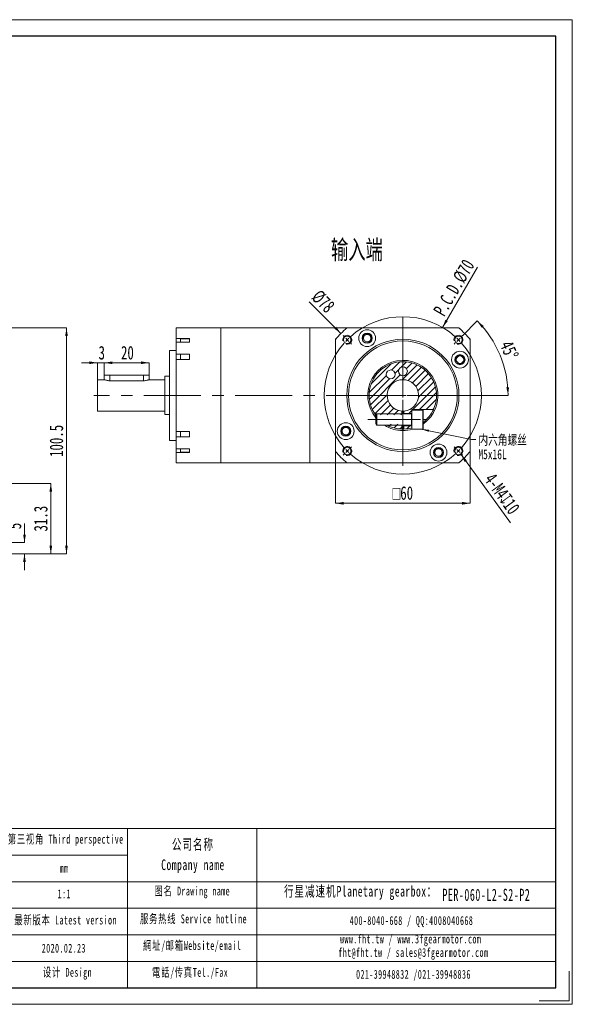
# Model space of a CAD drawing. Header units: millimetres. Extents: x -12 to 298, y 0 to 219.
# Tile 3 of 3: x 175 to 298, y 0 to 219. Entities that reach past the tile are written whole.
import ezdxf

# ---------------------------------------------------------------- set-up
doc = ezdxf.new("R2010")
doc.units = ezdxf.units.MM
doc.linetypes.add('CENTERX2', pattern=[20.32, 12.7, -2.54, 2.54, -2.54])
doc.linetypes.add('点画线', pattern=[18, 12, -2, 2, -2])
doc.layers.get('0').update_dxf_attribs({"lineweight": 18})
for name, color, linetype, lineweight in [('SLD-0', 7, 'Continuous', 18), ('中心线层', 1, '点画线', 18), ('剖面线层', 4, 'Continuous', 18), ('图框_外框线', 7, 'Continuous', 18), ('尺寸线层', 3, 'Continuous', 18)]:
    doc.layers.add(name, color=color, linetype=linetype, lineweight=lineweight)
doc.styles.add('SLDTEXTSTYLE0', font='txt', dxfattribs={"width": 0.7})
doc.styles.add('SLDTEXTSTYLE2', font='txt', dxfattribs={"width": 0.7})
doc.styles.add('标准', font='txt', dxfattribs={"width": 0.667})
doc.dimstyles.new('SLDDIMSTYLE3', dxfattribs={"dimtxt": 3, "dimasz": 1.8, "dimexe": 0, "dimexo": 0.0625, "dimgap": 0.75, "dimtad": 1, "dimlfac": 2, "dimrnd": 1e-09, "dimzin": 12, "dimdsep": 46, "dimtxsty": 'SLDTEXTSTYLE2', "dimcen": 0.09, "dimdle": 3.6, "dimadec": 0, "dimazin": 3, "dimtfac": 1, "dimtofl": 0, "dimtmove": 0, "dimatfit": 3, "dimfxl": 0, "dimfrac": 2, "dimtolj": 1, "dimarcsym": 0})
pattern_1 = [(45, (0, 0), (-0.7483547, 0.7483547), [])]

# ---------------------------------------------------------------- blocks, each defined once
blk = doc.blocks.new('*X14')
at = {"layer": '尺寸线层', "linetype": 'Continuous'}
for points in [[(185.43, 150.46), (185.13, 148.66), (185.73, 148.66)], [(185.43, 100.21), (185.13, 102.01), (185.73, 102.01)]]:
    blk.add_hatch(color=0, dxfattribs=at).paths.add_polyline_path(points, flags=0)
at = {"layer": '尺寸线层', "color": 0, "linetype": 'Continuous'}
for p, q in [((150.94, 150.46), (185.43, 150.46)), ((185.43, 100.21), (185.43, 150.46)), ((169.49, 100.21), (185.43, 100.21))]:
    blk.add_line(p, q, dxfattribs=at)
at = {"layer": '尺寸线层', "color": 0, "insert": (183.2, 125.34), "char_height": 3, "width": 13.8833, "attachment_point": 5, "rotation": 90, "style": 'SLDTEXTSTYLE2'}
blk.add_mtext('100.5', dxfattribs=at)
blk = doc.blocks.new('*X15')
at = {"layer": '尺寸线层', "linetype": 'Continuous'}
for points in [[(181.94, 115.86), (182.24, 114.06), (181.64, 114.06)], [(181.94, 100.21), (182.24, 102.01), (181.64, 102.01)]]:
    blk.add_hatch(color=0, dxfattribs=at).paths.add_polyline_path(points, flags=0)
at = {"layer": '尺寸线层', "color": 0, "linetype": 'Continuous'}
for p, q in [((157.99, 115.86), (181.94, 115.86)), ((181.94, 115.86), (181.94, 100.21)), ((169.49, 100.21), (181.94, 100.21))]:
    blk.add_line(p, q, dxfattribs=at)
at = {"layer": '尺寸线层', "color": 0, "insert": (179.72, 108.04), "char_height": 3, "width": 11.2233, "attachment_point": 5, "rotation": 90, "style": 'SLDTEXTSTYLE2'}
blk.add_mtext('31.3', dxfattribs=at)
blk = doc.blocks.new('*X16')
at = {"layer": '尺寸线层', "linetype": 'Continuous'}
for points in [[(176.08, 102.71), (176.38, 104.51), (175.78, 104.51)], [(176.08, 100.21), (176.38, 98.41), (175.78, 98.41)]]:
    blk.add_hatch(color=0, dxfattribs=at).paths.add_polyline_path(points, flags=0)
at = {"layer": '尺寸线层', "color": 0, "linetype": 'Continuous'}
for p, q in [((176.08, 106.98), (176.08, 102.71)), ((166.62, 102.71), (176.08, 102.71)), ((169.49, 100.21), (176.08, 100.21)), ((176.08, 100.21), (176.08, 96.61))]:
    blk.add_line(p, q, dxfattribs=at)
at = {"layer": '尺寸线层', "color": 0, "insert": (173.87, 106.41), "char_height": 3, "width": 6, "attachment_point": 5, "rotation": 90, "style": 'SLDTEXTSTYLE2'}
blk.add_mtext('5', dxfattribs=at)
blk = doc.blocks.new('*X25')
at = {"layer": '尺寸线层', "linetype": 'Continuous'}
blk.add_hatch(color=0, dxfattribs=at).paths.add_polyline_path([(269.16, 150.57), (269.81, 152.28), (270.33, 151.98)], flags=0)
at = {"layer": '尺寸线层', "color": 0, "linetype": 'Continuous'}
blk.add_line((276.99, 163.98), (269.16, 150.57), dxfattribs=at)
at = {"layer": '尺寸线层', "color": 0, "insert": (271.74, 159.4), "char_height": 3, "width": 26.4367, "attachment_point": 5, "rotation": 59.72, "style": 'SLDTEXTSTYLE2'}
blk.add_mtext('P.C.D.%%C70', dxfattribs=at)
blk = doc.blocks.new('*X26')
at = {"layer": '尺寸线层', "linetype": 'Continuous'}
blk.add_hatch(color=0, dxfattribs=at).paths.add_polyline_path([(246.55, 149.25), (245.49, 150.73), (245.06, 150.31)], flags=0)
at = {"layer": '尺寸线层', "color": 0, "linetype": 'Continuous'}
blk.add_line((239.51, 156.29), (246.55, 149.25), dxfattribs=at)
at = {"layer": '尺寸线层', "color": 0, "insert": (242.58, 156.36), "char_height": 3, "width": 8.4933, "attachment_point": 5, "rotation": 315, "style": 'SLDTEXTSTYLE2'}
blk.add_mtext('%%C78', dxfattribs=at)
blk = doc.blocks.new('*X27')
at = {"layer": '尺寸线层', "linetype": 'Continuous'}
for points in [[(276.9, 152.02), (277.9, 150.5), (278.35, 150.9)], [(283.76, 135.46), (283.39, 137.25), (283.99, 137.28)]]:
    blk.add_hatch(color=0, dxfattribs=at).paths.add_polyline_path(points, flags=0)
at = {"layer": '尺寸线层', "color": 0, "linetype": 'Continuous'}
for p, q in [((273.69, 148.82), (276.9, 152.02)), ((276.38, 135.46), (283.76, 135.46))]:
    blk.add_line(p, q, dxfattribs=at)
for start, end in [(22.5, 45), (0, 22.5)]:
    blk.add_arc((260.34, 135.46), 23.42, start, end, dxfattribs=at)
at = {"layer": '尺寸线层', "color": 0, "insert": (284.03, 145.52), "char_height": 3, "width": 7.9333, "attachment_point": 5, "rotation": 293.0044, "style": 'SLDTEXTSTYLE2'}
blk.add_mtext('45%%D', dxfattribs=at)
blk = doc.blocks.new('*X28')
at = {"layer": '尺寸线层', "linetype": 'Continuous'}
for points in [[(192.34, 142.72), (190.54, 142.42), (190.54, 143.02)], [(193.84, 142.72), (195.64, 142.42), (195.64, 143.02)]]:
    blk.add_hatch(color=0, dxfattribs=at).paths.add_polyline_path(points, flags=0)
at = {"layer": '尺寸线层', "color": 0, "linetype": 'Continuous'}
for p, q in [((197.44, 142.72), (188.74, 142.72)), ((192.34, 139.02), (192.34, 142.72)), ((193.84, 140.02), (193.84, 142.72))]:
    blk.add_line(p, q, dxfattribs=at)
at = {"layer": '尺寸线层', "color": 0, "insert": (193.29, 144.94), "char_height": 3, "width": 6, "attachment_point": 5, "style": 'SLDTEXTSTYLE2'}
blk.add_mtext('3', dxfattribs=at)
blk = doc.blocks.new('*X29')
at = {"layer": '尺寸线层', "linetype": 'Continuous'}
for points in [[(193.84, 142.72), (195.64, 143.02), (195.64, 142.42)], [(203.84, 142.72), (202.04, 143.02), (202.04, 142.42)]]:
    blk.add_hatch(color=0, dxfattribs=at).paths.add_polyline_path(points, flags=0)
at = {"layer": '尺寸线层', "color": 0, "linetype": 'Continuous'}
for p, q in [((193.84, 142.72), (203.84, 142.72)), ((193.84, 140.02), (193.84, 142.72)), ((203.84, 140.02), (203.84, 142.72))]:
    blk.add_line(p, q, dxfattribs=at)
at = {"layer": '尺寸线层', "color": 0, "insert": (199, 144.94), "char_height": 3, "width": 6, "attachment_point": 5, "style": 'SLDTEXTSTYLE2'}
blk.add_mtext('20', dxfattribs=at)
blk = doc.blocks.new('*X30')
at = {"layer": '尺寸线层', "linetype": 'Continuous'}
for points in [[(245.34, 111.46), (247.14, 111.76), (247.14, 111.16)], [(275.34, 111.46), (273.54, 111.76), (273.54, 111.16)]]:
    blk.add_hatch(color=0, dxfattribs=at).paths.add_polyline_path(points, flags=0)
at = {"layer": '尺寸线层', "color": 0, "linetype": 'Continuous'}
for p, q in [((245.34, 122.94), (245.34, 111.46)), ((275.34, 122.94), (275.34, 111.46)), ((245.34, 111.46), (275.34, 111.46))]:
    blk.add_line(p, q, dxfattribs=at)
at = {"layer": '尺寸线层', "color": 0, "insert": (260.34, 113.73), "char_height": 3, "width": 10.3075, "attachment_point": 5, "style": 'SLDTEXTSTYLE2'}
blk.add_mtext('{\\fgdt|b0|i0|c134|p2;o}60', dxfattribs=at)
blk = doc.blocks.new('SW_NOTE_4')
at = {"layer": 'SLD-0', "color": 0, "char_height": 2.2, "attachment_point": 1}
for s, insert, width, style in [('内六角螺丝', (0.57, 1.02), 20.9782, 'SLDTEXTSTYLE0'), ('M5x16L', (0.57, -2.18), 12.9531, 'SLDTEXTSTYLE2')]:
    blk.add_mtext(s, dxfattribs=dict(at, insert=insert, width=width, style=style))
blk = doc.blocks.new('*X32')
at = {"layer": 'SLD-0', "linetype": 'Continuous'}
blk.add_hatch(color=0, dxfattribs=at).paths.add_polyline_path([(-12.22, 2.31), (-10.41, 2.17), (-10.5, 1.72)], flags=0)
at = {"layer": 'SLD-0', "color": 0, "linetype": 'Continuous'}
for p, q in [((-12.22, 2.31), (-1, 0)), ((-1, 0), (0, 0))]:
    blk.add_line(p, q, dxfattribs=at)
at = {"layer": 'SLD-0', "color": 0}
blk.add_line((0, 0), (0, 0), dxfattribs=at)
blk = doc.blocks.new('SW_CENTERMARKSYMBOL_1')
at = {"layer": 'SLD-0', "color": 0}
for p, q in [((-0.71, 0.71), (-0.94, 0.94)), ((0, 0), (-0.35, 0.35)), ((0, 0), (0.35, -0.35)), ((12.37, -11.37), (12.37, 0.5)), ((24.75, 0), (24.4, -0.35)), ((24.75, 0), (25.1, 0.35)), ((25.46, 0.71), (25.69, 0.94)), ((0.71, -0.71), (0.94, -0.94)), ((24.04, -0.71), (23.81, -0.94)), ((11.37, -12.37), (-0.5, -12.37)), ((12.37, -12.37), (11.87, -12.37)), ((12.37, -12.37), (12.37, -11.87)), ((12.37, -12.37), (12.37, -12.87)), ((12.37, -12.37), (12.87, -12.37)), ((13.37, -12.37), (25.25, -12.37)), ((12.37, -13.37), (12.37, -25.25)), ((0.71, -24.04), (0.94, -23.81)), ((24.04, -24.04), (23.81, -23.81)), ((-0.71, -25.46), (-0.94, -25.69)), ((0, -24.75), (-0.35, -25.1)), ((0, -24.75), (0.35, -24.4)), ((24.75, -24.75), (24.4, -24.4)), ((24.75, -24.75), (25.1, -25.1)), ((25.46, -25.46), (25.69, -25.69))]:
    blk.add_line(p, q, dxfattribs=at)
for start, end in [(48.274, 131.726), (133.363, 135), (45, 46.637), (43.363, 45), (138.274, 221.726), (135, 136.637), (318.274, 41.726), (223.363, 225), (225, 226.637), (228.274, 311.726), (313.363, 315), (315, 316.637)]:
    blk.add_arc((12.37, -12.37), 17.5, start, end, dxfattribs=at)

msp = doc.modelspace()

# ---------------------------------------------------------------- hatches: boundary and pattern name
at = {"layer": '剖面线层', "linetype": 'Continuous', "lineweight": 0}
h = msp.add_hatch(dxfattribs=at)
h.set_pattern_fill('ANSI31', color=4, style=0, pattern_type=0)
h.set_pattern_definition(pattern_1)
edge = h.paths.add_edge_path(flags=0)
edge.add_line((262.3361, 131.4613), (262.3361, 132.3363))
edge.add_line((262.3361, 132.3363), (267.154, 132.3363))
edge.add_arc((260.3361, 135.4613), 7.5, 335.375682, 575.216434)
edge.add_line((254.2087, 131.1363), (260.0861, 131.1363))
edge.add_line((260.0861, 131.1363), (260.0861, 131.9703))
edge.add_arc((260.3361, 135.4613), 3.5, -85.903956, 265.903956, ccw=False)
edge.add_line((260.5861, 131.9703), (260.5861, 131.4613))
edge.add_line((260.5861, 131.4613), (262.3361, 131.4613))
edge = h.paths.add_edge_path(flags=0)
edge.add_arc((257.6486, 140.1162), 1, 0, 360)
edge = h.paths.add_edge_path(flags=0)
edge.add_arc((260.3361, 140.8363), 1, 0, 360)
h = msp.add_hatch(dxfattribs=at)
h.set_pattern_fill('ANSI31', color=4, style=0, pattern_type=0)
h.set_pattern_definition(pattern_1)
edge = h.paths.add_edge_path(flags=0)
edge.add_arc((260.3361, 135.4613), 7.5, 238.944352, 268.089787)
edge.add_line((260.0861, 127.9655), (260.0861, 129.0363))
edge.add_line((260.0861, 129.0363), (256.4671, 129.0363))
h = msp.add_hatch(dxfattribs=at)
h.set_pattern_fill('ANSI31', color=4, style=0, pattern_type=0)
h.set_pattern_definition(pattern_1)
edge = h.paths.add_edge_path(flags=0)
edge.add_arc((260.3361, 135.4613), 7.5, 271.910213, 285.46601)
edge.add_line((262.3361, 128.2329), (262.3361, 128.7113))
edge.add_line((262.3361, 128.7113), (260.5861, 128.7113))
edge.add_line((260.5861, 128.7113), (260.5861, 127.9655))
at = {"layer": '尺寸线层', "linetype": 'Continuous'}
msp.add_hatch(color=256, dxfattribs=at).paths.add_polyline_path([(273.2984, 122.2781), (274.1141, 120.6457), (274.5994, 120.9985)], flags=0)

# ---------------------------------------------------------------- linework, layer by layer
at = {"color": 7, "linetype": 'Continuous', "lineweight": 15}
for p, q in [((219.8361, 150.4613), (209.8361, 150.4613)), ((209.8361, 148.1453), (209.8361, 150.4613)), ((239.5861, 150.4613), (219.8361, 150.4613)), ((219.8361, 150.4613), (219.8361, 147.2874)), ((219.8361, 120.4613), (219.8361, 150.4613)), ((247.8361, 150.4613), (239.5861, 150.4613)), ((239.5861, 120.4613), (239.5861, 150.4613)), ((239.5861, 150.4613), (239.5861, 147.2874)), ((247.8361, 150.4613), (247.6169, 150.2421)), ((247.8761, 150.4613), (272.796, 150.4613)), ((273.0553, 150.2421), (272.8361, 150.4613)), ((209.8361, 148.1453), (212.8361, 148.1453)), ((209.8361, 147.3239), (209.8361, 148.1453)), ((209.8361, 144.6417), (209.8361, 147.3239)), ((212.8361, 147.3239), (209.8361, 147.3239)), ((212.8361, 148.0651), (210.8361, 148.0651)), ((210.8361, 148.0651), (210.8361, 147.3239)), ((212.8361, 147.7486), (212.8361, 148.1453)), ((212.8361, 147.3239), (212.8361, 147.7486)), ((219.8361, 147.2874), (219.8361, 120.4613)), ((239.5861, 147.2874), (239.5861, 120.4613)), ((245.5553, 148.1805), (245.3361, 147.9613)), ((245.3361, 123.0014), (245.3361, 147.9212)), ((275.3361, 147.9613), (275.1169, 148.1805)), ((275.3361, 147.9212), (275.3361, 123.0014)), ((209.8361, 145.4613), (208.3361, 145.4613)), ((208.3361, 125.4613), (208.3361, 145.4613)), ((209.8361, 144.6417), (212.8361, 144.6417)), ((209.8361, 143.4686), (209.8361, 144.6417)), ((210.8361, 144.6417), (210.8361, 143.4686)), ((212.8361, 144.065), (212.8361, 144.6417)), ((209.8361, 127.454), (209.8361, 143.4686)), ((212.8361, 143.4686), (209.8361, 143.4686)), ((212.8361, 143.4686), (212.8361, 144.065)), ((193.8361, 138.9613), (192.3361, 138.9613)), ((192.3361, 131.9613), (192.3361, 138.9613)), ((193.8361, 139.9613), (193.8361, 138.9613)), ((193.8361, 139.9613), (195.0861, 139.9613)), ((195.0861, 139.9613), (202.5861, 139.9613)), ((202.5861, 138.7305), (195.0861, 138.7305)), ((202.5861, 139.9613), (203.8361, 139.9613)), ((203.8361, 138.9613), (203.8361, 139.9613)), ((207.3361, 138.9613), (203.8361, 138.9613)), ((208.3361, 139.7113), (207.3361, 139.7113)), ((207.3361, 131.2113), (207.3361, 139.7113)), ((192.3361, 131.9613), (207.3361, 131.9613)), ((260.0861, 131.3363), (260.0861, 131.9703)), ((260.0861, 131.8199), (260.5861, 131.8199)), ((260.5861, 131.9703), (260.5861, 131.4613)), ((260.5861, 131.4613), (262.3361, 131.4613)), ((260.5861, 131.3363), (260.5861, 131.4613)), ((262.3361, 132.3363), (267.154, 132.3363)), ((262.3361, 132.2113), (262.3361, 132.3363)), ((264.7861, 132.2113), (262.3361, 132.2113)), ((262.3361, 132.2113), (262.3361, 131.9254)), ((262.3361, 131.9254), (262.3361, 127.9613)), ((264.8361, 132.1613), (264.8361, 128.0113)), ((207.3361, 131.2113), (208.3361, 131.2113)), ((254.2087, 131.1363), (254.4206, 131.1363)), ((254.5361, 131.3363), (254.3361, 130.9899)), ((254.3361, 130.9899), (254.3361, 130.8683)), ((254.3361, 130.8683), (254.3361, 129.1827)), ((262.2361, 131.3363), (254.5361, 131.3363)), ((254.5361, 131.3363), (254.5361, 131.1681)), ((254.5361, 131.1681), (254.5361, 128.8363)), ((212.8361, 127.454), (209.8361, 127.454)), ((209.8361, 127.454), (209.8361, 126.2809)), ((210.8361, 126.2809), (210.8361, 127.454)), ((212.8361, 126.8577), (212.8361, 127.454)), ((254.3361, 129.1827), (254.5361, 128.8363)), ((254.5361, 128.8363), (262.2361, 128.8363)), ((260.0861, 127.9655), (260.0861, 128.8363)), ((260.0912, 127.9653), (260.5861, 127.9655)), ((260.5861, 128.7113), (260.5861, 128.8363)), ((262.3361, 128.7113), (260.5861, 128.7113)), ((260.5861, 128.7113), (260.5861, 127.9655)), ((262.3361, 127.9613), (264.7861, 127.9613)), ((208.3361, 125.4613), (209.8361, 125.4613)), ((209.8361, 123.5987), (209.8361, 126.2809)), ((209.8361, 126.2809), (212.8361, 126.2809)), ((212.8361, 126.2809), (212.8361, 126.8577)), ((212.8361, 123.5987), (209.8361, 123.5987)), ((209.8361, 123.5987), (209.8361, 122.7773)), ((209.8361, 120.4613), (209.8361, 122.7773)), ((209.8361, 122.7773), (212.8361, 122.7773)), ((210.8361, 122.8575), (210.8361, 123.5987)), ((210.8361, 122.8575), (212.8361, 122.8575)), ((212.8361, 123.174), (212.8361, 123.5987)), ((212.8361, 122.7773), (212.8361, 123.174)), ((245.3361, 122.9613), (245.5553, 122.7421)), ((275.1169, 122.7421), (275.3361, 122.9613)), ((247.6169, 120.6805), (247.8361, 120.4613)), ((272.8361, 120.4613), (273.0553, 120.6805)), ((209.8361, 120.4613), (219.8361, 120.4613)), ((219.8361, 120.4613), (239.5861, 120.4613)), ((239.5861, 120.4613), (247.8361, 120.4613)), ((272.796, 120.4613), (247.8761, 120.4613))]:
    msp.add_line(p, q, dxfattribs=at)
at = {"color": 8, "linetype": 'Continuous', "lineweight": 15}
for p, q in [((195.0861, 139.9613), (195.0861, 138.7305)), ((202.5861, 139.9613), (202.5861, 138.7305)), ((264.7861, 127.9613), (264.7861, 132.2113)), ((262.2361, 131.3363), (262.2361, 131.1681)), ((262.2361, 131.1681), (262.2361, 128.8363)), ((265.5667, 130.0863), (264.8361, 130.0863))]:
    msp.add_line(p, q, dxfattribs=at)
at = {"color": 7, "linetype": 'Continuous', "lineweight": 15}
msp.add_lwpolyline([(260.5861, 131.9703), (260.3361, 131.9613), (260.0861, 131.9703)], dxfattribs=at)
for centre, radius in [((252.3873, 148.182), 1.875), ((252.3873, 148.182), 1.125), ((252.3873, 148.182), 0.825), ((247.9617, 147.8357), 0.825), ((260.3361, 135.4613), 12.5), ((260.3361, 135.4613), 12.125), ((272.7104, 147.8357), 0.825), ((273.0568, 143.4101), 1.875), ((273.0568, 143.4101), 1.125), ((273.0568, 143.4101), 0.825), ((257.6486, 140.1162), 1), ((260.3361, 140.8363), 1), ((247.6154, 127.5125), 1.875), ((247.6154, 127.5125), 1.125), ((247.6154, 127.5125), 0.825), ((247.9617, 123.0869), 0.825), ((268.2849, 122.7406), 1.875), ((268.2849, 122.7406), 1.125), ((268.2849, 122.7406), 0.825), ((272.7104, 123.0869), 0.825)]:
    msp.add_circle(centre, radius, dxfattribs=at)
for centre, radius, start, end in [((260.3361, 135.4613), 19.5, 129.715137, 140.284863), ((260.3361, 135.4613), 19.5, 39.715137, 50.284863), ((260.3361, 135.4613), 7.8, 305.234418, 219.715137), ((260.3361, 135.4613), 7.5, 335.375682, 215.216434), ((260.3361, 135.4613), 3.5, 274.096044, 265.903956), ((262.2361, 131.4363), 0.1, 270, 0), ((264.7861, 132.1613), 0.05, 0, 90), ((260.3361, 135.4613), 7.5, 306.869898, 314.220044), ((260.3361, 135.4613), 7.8, 238.142016, 270), ((260.3361, 135.4613), 7.5, 242.047113, 268.089787), ((260.3361, 135.4613), 7.8, 270, 285.942369), ((260.3361, 135.4613), 7.5, 271.910213, 285.46601), ((262.2361, 128.7363), 0.1, 0, 90), ((264.7861, 128.0113), 0.05, 270, 0), ((260.3361, 135.4613), 19.5, 219.715137, 230.284863), ((260.3361, 135.4613), 19.5, 309.715137, 320.284863)]:
    msp.add_arc(centre, radius, start, end, dxfattribs=at)
for points, knots in [([(195.0861, 138.7305), (194.9507, 138.7356), (194.6801, 138.7457), (194.3155, 138.8157), (194.0308, 138.8938), (193.857, 138.9538), (193.8516, 138.9558), (193.8494, 138.9566)], [0, 0, 0, 0, 0.25940338, 0.51839012, 0.78800742, 1.06567333, 1.26315111, 1.26315111, 1.26315111, 1.26315111]), ([(203.8227, 138.9566), (203.8268, 138.958), (203.8456, 138.9647), (203.7474, 138.9296), (203.5364, 138.8626), (203.2076, 138.7825), (202.8687, 138.7359), (202.6553, 138.7318), (202.5861, 138.7305)], [0, 0, 0, 0, 0.07007156, 0.32824441, 0.59015469, 0.86608781, 1.14692832, 1.28171977, 1.28171977, 1.28171977, 1.28171977]), ([(267.154, 132.3363), (267.1524, 132.3328), (267.1469, 132.3207), (267.0736, 132.1616), (266.881, 131.7865), (266.5653, 131.2675), (266.1273, 130.6676), (265.7558, 130.2824), (265.5667, 130.0863)], [0, 0, 0, 0, 0.19360042, 0.6723726, 1.15459774, 1.65451558, 2.20148069, 2.76889881, 2.76889881, 2.76889881, 2.76889881]), ([(254.328, 130.9721), (254.2873, 131.0277), (254.2206, 131.119), (254.2121, 131.1314), (254.2087, 131.1363)], [0, 0, 0, 0, 0.123719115, 0.20296052, 0.20296052, 0.20296052, 0.20296052])]:
    msp.add_open_spline(points, degree=3, knots=knots, dxfattribs=at)
at = {"layer": 'SLD-0', "linetype": 'CENTERX2', "lineweight": 0}
for p, q in [((260.3361, 152.808), (260.3361, 118.5194)), ((252.5111, 130.0863), (264.2361, 130.0863))]:
    msp.add_line(p, q, dxfattribs=at)
at = {"layer": 'SLD-0'}
for p, q in [((260.0861, 131.3363), (254.0723, 131.3363)), ((260.0861, 128.8363), (256.8205, 128.8363))]:
    msp.add_line(p, q, dxfattribs=at)
for centre in [(252.3873, 148.182), (247.9617, 147.8357), (272.7104, 147.8357), (273.0568, 143.4101), (247.6154, 127.5125), (247.9617, 123.0869), (268.2849, 122.7406), (272.7104, 123.0869)]:
    msp.add_arc(centre, 1, 255, 195, dxfattribs=at)
at = {"layer": '中心线层', "color": 1, "linetype": 'CENTERX2', "lineweight": 0}
msp.add_line((276.3144, 135.4613), (191.5107, 135.4613), dxfattribs=at)
at = {"layer": '图框_外框线'}
for p, q in [((15.6777, 39.0888), (294.3872, 39.0888)), ((199.0274, 39.0888), (199.0274, 3.6876)), ((227.8048, 39.0888), (227.8048, 3.6876)), ((42.387, 33.1821), (199.0274, 33.1821)), ((15.6777, 27.2754), (294.3872, 27.2754)), ((42.387, 21.3687), (294.3872, 21.3687)), ((42.387, 15.462), (294.3872, 15.462)), ((42.387, 9.5553), (294.3872, 9.5553))]:
    msp.add_line(p, q, dxfattribs=at)
at = {"layer": '图框_外框线', "color": 3}
msp.add_lwpolyline([(-11.6848, 0), (298.0748, 0), (298.0748, 219.0443), (-11.6848, 219.0443)], close=True, dxfattribs=at)
at = {"layer": '图框_外框线', "color": 3, "lineweight": 25}
msp.add_lwpolyline([(6.7532, 3.6876), (294.3872, 3.6876), (294.3872, 215.3567), (6.7532, 215.3567)], close=True, dxfattribs=at)
at = {"layer": '图框_外框线', "color": 3}
msp.add_lwpolyline([(297.3372, 7.3752), (297.3372, 0.7375), (290.6995, 0.7375)], dxfattribs=at)
at = {"layer": '尺寸线层', "linetype": 'Continuous'}
msp.add_line((284.3363, 107.0934), (273.2984, 122.2781), dxfattribs=at)

# ---------------------------------------------------------------- block references
at = {"layer": 'SLD-0'}
msp.add_blockref('*X32', (276.5953, 125.654), dxfattribs=at)
at = {"layer": '中心线层', "color": 1}
msp.add_blockref('SW_CENTERMARKSYMBOL_1', (247.9617, 147.8357), dxfattribs=at)
at = {"layer": '尺寸线层'}
msp.add_blockref('SW_NOTE_4', (276.5953, 125.654), dxfattribs=at)

# ---------------------------------------------------------------- texts
at = {"layer": 'SLD-0', "color": 1, "attachment_point": 2, "line_spacing_factor": 1.15057, "style": '标准'}
for s, insert, char_height, width in [('\\T1.1;第三视角 Third perspective', (185.2547, 37.7287), 1.968903, 30.176169), ('\\T1.1;公司名称\\PCompany name', (213.5986, 36.757), 2.362684, 30.589376), ('\\T1.1;mm', (184.8836, 31.2661), 1.9689, 25.179679), ('\\T1.1;图名 Drawing name', (213.4371, 26.1866), 1.968903, 25.179679), ('\\T1.1;  行星减速机Planetary gearbox：', (249.7351, 26.3385), 2.362684, 37.159438), ('\\T1.1;1:1', (184.9321, 25.5557), 1.9689, 25.179679), ('{\\fSimSun|b1|i0|c134|p2;\\W0.90705x;\\T1.10000;PER-060-L2-S2-P2}', (278.925, 25.7112), 2.7, 25.664965), ('\\T1.1;最新版本 Latest version', (185.2389, 19.7327), 1.968903, 25.179679), ('\\T1.1;服务热线 Service hotline', (213.7163, 19.9954), 1.968903, 28.052582), ('\\T1.1;400-8040-668 / QQ:4008040668', (262.2505, 19.6192), 1.968903, 57.325417), ('\\T1.1;www.fht.tw / www.3fgearmotor.com ', (262.069, 15.5183), 1.968903, 57.38995), ('\\T1.1;2020.02.23', (184.8448, 13.4685), 1.968903, 25.179679), ('\\T1.1;網址/邮箱Website/email', (213.4098, 14.0634), 1.968903, 29.200097), ('{\\T1.10000;fht@fht.tw / sales@3fgearmotor.com }', (262.669, 12.5201), 1.968903, 57.38995), ('\\T1.1;设计 Design', (185.6517, 8.1048), 1.968903, 25.179679), ('\\T1.1;電話/传真Tel./Fax', (212.9686, 8.0852), 1.968903, 29.551289), ('\\T1.1;021-39948832 /021-39948836 ', (262.6896, 7.6547), 1.968903, 43.821568)]:
    msp.add_mtext(s, dxfattribs=dict(at, insert=insert, char_height=char_height, width=width))
at = {"layer": '尺寸线层', "insert": (244.3361, 170.0126), "char_height": 4.23333, "width": 24.562741, "attachment_point": 1, "style": 'SLDTEXTSTYLE0'}
msp.add_mtext('输入端', dxfattribs=at)
at = {"layer": '尺寸线层', "linetype": 'Continuous', "insert": (282.4439, 113.5765), "char_height": 3, "width": 22.44, "attachment_point": 5, "rotation": 306.013648, "style": 'SLDTEXTSTYLE2'}
msp.add_mtext('4-M4{\\fgdt|b0|i0|c134|p2;x}10', dxfattribs=at)

# ---------------------------------------------------------------- dimensions: what is measured, and where the dimension line sits
at = {"layer": '尺寸线层'}
dim = msp.add_diameter_dim_2p(p1=(269.16, 150.5738), p2=(251.5121, 120.3488), text='P.C.D.<>', dimstyle='SLDDIMSTYLE3', override={"dimpost": '%%C<>', "dimsah": 1}, dxfattribs=at)
dim.commit()
dim.dimension.update_dxf_attribs({"geometry": '*X25', "text_midpoint": (273.658, 158.2773), "dimtype": 163})
dim = msp.add_diameter_dim_2p(p1=(274.1247, 121.6727), p2=(246.5475, 149.2499), dimstyle='SLDDIMSTYLE3', override={"dimpost": '%%C<>', "dimsah": 1}, dxfattribs=at)
dim.commit()
dim.dimension.update_dxf_attribs({"geometry": '*X26', "text_midpoint": (241.01, 154.7874), "dimtype": 163})
dim = msp.add_angular_dim_2l(base=(281.8969, 144.6153), line1=((273.6474, 148.7726), (271.7735, 146.8988)), line2=((276.3144, 135.4613), (191.5107, 135.4613)), dimstyle='SLDDIMSTYLE3', override={"dimtad": 1, "dimtih": 0, "dimtoh": 0, "dimsah": 1}, dxfattribs=at)
dim.commit()
dim.dimension.update_dxf_attribs({"geometry": '*X27', "text_midpoint": (284.0293, 145.5206), "dimtype": 162})
for base, p1, p2, angle, override, picture, middle in [((185.4291, 150.4613), (169.4291, 100.2113), (150.8767, 150.4613), 90, {"dimsah": 1, "dimtzin": 12}, '*X14', (183.2041, 125.3363)), ((203.8361, 142.7153), (193.8361, 139.9613), (203.8361, 139.9613), 0, {"dimsah": 1, "dimtzin": 12}, '*X29', (198.9952, 144.9403)), ((181.9416, 100.2113), (157.9287, 115.8613), (169.4291, 100.2113), 90, {"dimsah": 1, "dimtzin": 12}, '*X15', (179.7166, 108.0363)), ((176.0811, 100.2113), (166.5541, 102.7113), (169.4291, 100.2113), 90, {"dimsah": 1}, '*X16', (173.8728, 106.4093))]:
    dim = msp.add_linear_dim(base=base, p1=p1, p2=p2, angle=angle, dimstyle='SLDDIMSTYLE3', override=override, dxfattribs=at)
    dim.commit()
    dim.dimension.update_dxf_attribs({"geometry": picture, "text_midpoint": middle, "dimtype": 160})
dim = msp.add_linear_dim(base=(192.3361, 142.7153), p1=(193.8361, 139.9613), p2=(192.3361, 138.9613), dimstyle='SLDDIMSTYLE3', override={"dimsah": 1}, dxfattribs=at)
dim.commit()
dim.dimension.update_dxf_attribs({"geometry": '*X28', "text_midpoint": (193.2905, 144.9403), "dimtype": 160})
dim = msp.add_linear_dim(base=(275.3361, 111.4613), p1=(245.3361, 123.0014), p2=(275.3361, 123.0014), angle=0, text='{\\fgdt|b0|i0|c134|p2;o}<>', dimstyle='SLDDIMSTYLE3', override={"dimsah": 1, "dimtzin": 12}, dxfattribs=at)
dim.commit()
dim.dimension.update_dxf_attribs({"geometry": '*X30', "text_midpoint": (260.3361, 113.7277), "dimtype": 160})

doc.saveas('drawing.dxf')
